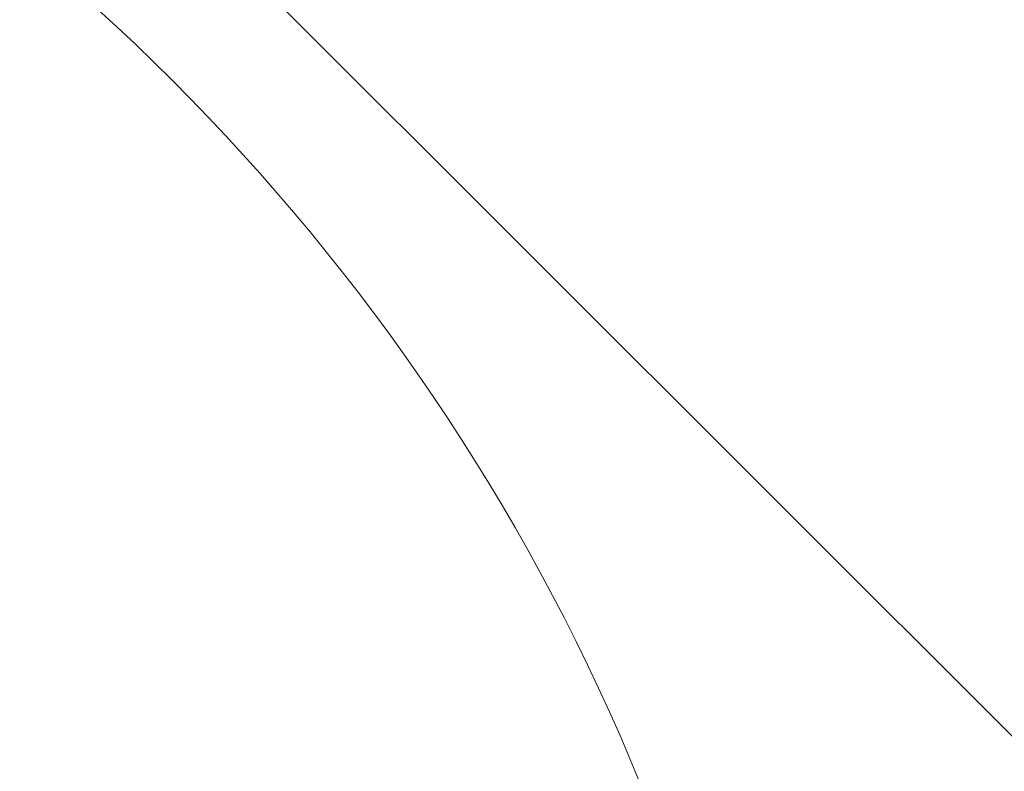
# Model space of a CAD drawing. Header units: metres. Extents: x 179483 to 180084, y 582739 to 582904.
# Tile 176 of 205: x 179891.286 to 179891.855, y 582801.274 to 582801.709. Entities that reach past the tile are written whole.
import ezdxf

# ---------------------------------------------------------------- set-up
doc = ezdxf.new("R2010")
doc.units = ezdxf.units.M
doc.layers.get('0').update_dxf_attribs({"linetype": 'CONTINUOUS', "lineweight": 9})
doc.layers.add('TA - VERDACHT_OBJECT', color=1, linetype='CONTINUOUS', lineweight=18)
doc.layers.add('TA - VRIJGEGEVEN TOT 4M-MV', color=3, linetype='CONTINUOUS', lineweight=18)
doc.styles.get("Standard").update_dxf_attribs({"font": 'arial.ttf'})

# ---------------------------------------------------------------- blocks, each defined once
blk = doc.blocks.new('Object')
at = {"lineweight": 20}
blk.add_circle((0, 0), 1.2358, dxfattribs=at)
at = {"color": 7}
blk.add_attdef('1', (-2.4803, 0.77411), '', height=1.2, dxfattribs=at)

msp = doc.modelspace()

# ---------------------------------------------------------------- hatches: boundary and pattern name
at = {"layer": 'TA - VRIJGEGEVEN TOT 4M-MV'}
h = msp.add_hatch(dxfattribs=at)
h.set_pattern_fill('ANSI31', color=256, scale=0.3, angle=90, style=0)
h.paths.add_polyline_path([(179897.77626, 582794.18997), (179897.2549, 582795.27132), (179897.21687, 582797.09681), (179898.58598, 582798.08561), (179900.86784, 582798.77017), (179902.16089, 582800.93794), (179889.04021, 582802.34508), (179887.40733, 582802.5561), (179886.08504, 582794.84905), (179890.61204, 582794.03337), (179896.03629, 582794.31886)])

# ---------------------------------------------------------------- block references
at = {"layer": 'TA - VERDACHT_OBJECT', "linetype": 'ByBlock'}
msp.add_blockref('Object', (179890.5, 582800.8), dxfattribs=at)

doc.saveas('drawing.dxf')
